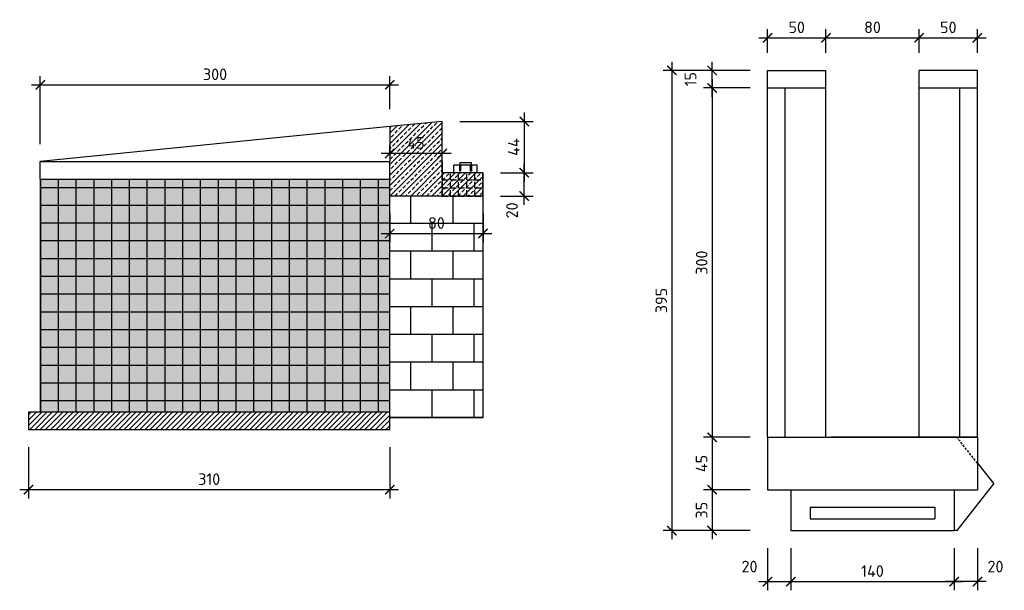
# Model space of a CAD drawing. Header units: millimetres. Extents: x 50975 to 116025, y -42779 to -16535.
# Tile 22 of 28: x 63883 to 64728, y -19160 to -18670. Entities that reach past the tile are written whole.
import ezdxf
from ezdxf import colors
from ezdxf.entities.mleader import LeaderData, LeaderLine
from ezdxf.math import Vec2, Vec3

# ---------------------------------------------------------------- set-up
doc = ezdxf.new("R2010")
doc.units = ezdxf.units.MM
doc.header["$LTSCALE"] = 40
doc.header["$PDMODE"] = 35
doc.header["$PDSIZE"] = 10
doc.linetypes.add('DASHED', pattern=[0.75, 0.5, -0.25])
doc.layers.get('0').transparency = 0.4
doc.layers.get('Defpoints').transparency = 0.4
for name, color, linetype in [('K01', 94, 'Continuous'), ('K02', 253, 'Continuous'), ('K025', 161, 'Continuous'), ('Profile', 7, 'Continuous')]:
    doc.layers.add(name, color=color, linetype=linetype)
doc.styles.get("Standard").update_dxf_attribs({"font": 'isocpeur.ttf', "height": 10})
doc.linetypes.add('ZIGZAG', pattern='A,0.00254,-5.08,[131,ltypeshp.shx,S=5.08,R=0,X=-5.08,Y=0],-10.16,[131,ltypeshp.shx,S=5.08,R=180,X=5.08,Y=0],-5.08', length=20.32254)
doc.dimstyles.new('ARCHIC', dxfattribs={"dimtxt": 10, "dimasz": 8, "dimexe": 7.5, "dimexo": 15, "dimgap": 4, "dimtad": 1, "dimdec": 1, "dimrnd": 0.5, "dimtxsty": 'Standard', "dimblk": 'ARCHTICK', "dimcen": 12.5, "dimdle": 7.5, "dimclrd": 94, "dimclre": 94, "dimclrt": 151, "dimazin": 2, "dimtfac": 1, "dimtdec": 1, "dimtmove": 2, "dimatfit": 3, "dimfxl": 7.5, "dimarcsym": 0})

# ---------------------------------------------------------------- blocks, each defined once
blk = doc.blocks.new('c')
at = {"layer": 'Profile'}
for p, q in [((56413.7, -10813.8), (56413.7, -10913.8)), ((56468.7, -10813.8), (56413.7, -10813.8)), ((56418.2, -10896.3), (56418.2, -10831.3)), ((56428.2, -10821.3), (56468.7, -10821.3)), ((56468.7, -10821.3), (56468.7, -10813.8)), ((56413.7, -10913.8), (56468.7, -10913.8)), ((56468.7, -10906.3), (56428.2, -10906.3)), ((56468.7, -10913.8), (56468.7, -10906.3))]:
    blk.add_line(p, q, dxfattribs=at)
for centre, start, end in [((56428.2, -10831.3), 90, 180), ((56428.2, -10896.3), 180, 270)]:
    blk.add_arc(centre, 10, start, end, dxfattribs=at)
blk = doc.blocks.new('_ArchTick')
at = {"color": 0, "linetype": 'ByBlock', "const_width": 0.15}
blk.add_lwpolyline([(-0.5, -0.5), (0.5, 0.5)], dxfattribs=at)
blk = doc.blocks.new('*D316')
at = {"layer": 'Defpoints', "color": 0}
for p in [(63891.08, -19022.1), (64200.82, -19022.1), (64200.82, -19073.49)]:
    blk.add_point(p, dxfattribs=at)
at = {"layer": 'K025', "color": 94, "lineweight": -2}
for p, q in [((63891.08, -19037.1), (63891.08, -19080.99)), ((64200.82, -19037.1), (64200.82, -19080.99)), ((63883.58, -19073.49), (64208.32, -19073.49))]:
    blk.add_line(p, q, dxfattribs=at)
at = {"layer": 'K025', "color": 94, "lineweight": -2, "xscale": 8, "yscale": 8, "zscale": 8, "rotation": 180}
blk.add_blockref('_ArchTick', (63891.08, -19073.49), dxfattribs=at)
at = {"layer": 'K025', "color": 94, "lineweight": -2, "xscale": 8, "yscale": 8, "zscale": 8}
blk.add_blockref('_ArchTick', (64200.82, -19073.49), dxfattribs=at)
at = {"layer": 'K025', "color": 151, "insert": (64045.95, -19064.49), "char_height": 10, "attachment_point": 5}
blk.add_mtext('310', dxfattribs=at)
blk = doc.blocks.new('*D317')
at = {"layer": 'Defpoints', "color": 0}
for p in [(64200.82, -18726.14), (64200.82, -18762.05), (63901.08, -18792.03)]:
    blk.add_point(p, dxfattribs=at)
at = {"layer": 'K025', "color": 94, "lineweight": -2}
for p, q in [((63901.08, -18777.03), (63901.08, -18718.64)), ((64200.82, -18747.05), (64200.82, -18718.64)), ((63893.58, -18726.14), (64208.32, -18726.14))]:
    blk.add_line(p, q, dxfattribs=at)
at = {"layer": 'K025', "color": 94, "lineweight": -2, "xscale": 8, "yscale": 8, "zscale": 8, "rotation": 180}
blk.add_blockref('_ArchTick', (63901.08, -18726.14), dxfattribs=at)
at = {"layer": 'K025', "color": 94, "lineweight": -2, "xscale": 8, "yscale": 8, "zscale": 8}
blk.add_blockref('_ArchTick', (64200.82, -18726.14), dxfattribs=at)
at = {"layer": 'K025', "color": 151, "insert": (64050.95, -18717.14), "char_height": 10, "attachment_point": 5}
blk.add_mtext('300', dxfattribs=at)
blk = doc.blocks.new('*D318')
at = {"layer": 'Defpoints', "color": 0}
for p in [(64200.82, -18821.55), (64280.82, -18821.55), (64280.82, -18853.76)]:
    blk.add_point(p, dxfattribs=at)
at = {"layer": 'K025', "color": 94, "lineweight": -2}
for p, q in [((64200.82, -18836.55), (64200.82, -18861.26)), ((64280.82, -18836.55), (64280.82, -18861.26)), ((64193.32, -18853.76), (64288.32, -18853.76))]:
    blk.add_line(p, q, dxfattribs=at)
at = {"layer": 'K025', "color": 94, "lineweight": -2, "xscale": 8, "yscale": 8, "zscale": 8, "rotation": 180}
blk.add_blockref('_ArchTick', (64200.82, -18853.76), dxfattribs=at)
at = {"layer": 'K025', "color": 94, "lineweight": -2, "xscale": 8, "yscale": 8, "zscale": 8}
blk.add_blockref('_ArchTick', (64280.82, -18853.76), dxfattribs=at)
at = {"layer": 'K025', "color": 151, "insert": (64240.82, -18844.76), "char_height": 10, "attachment_point": 5}
blk.add_mtext('80', dxfattribs=at)
blk = doc.blocks.new('*D319')
at = {"layer": 'Defpoints', "color": 0}
for p in [(64280.82, -18801.55), (64316.15, -18801.55), (64280.82, -18821.55)]:
    blk.add_point(p, dxfattribs=at)
at = {"layer": 'K025', "color": 94, "lineweight": -2}
for p, q in [((64316.15, -18829.05), (64316.15, -18794.05)), ((64295.82, -18801.55), (64323.65, -18801.55)), ((64295.82, -18821.55), (64323.65, -18821.55))]:
    blk.add_line(p, q, dxfattribs=at)
at = {"layer": 'K025', "color": 94, "lineweight": -2, "xscale": 8, "yscale": 8, "zscale": 8}
for p, rotation in [((64316.15, -18801.55), 90), ((64316.15, -18821.55), 270)]:
    blk.add_blockref('_ArchTick', p, dxfattribs=dict(at, rotation=rotation))
at = {"layer": 'K025', "color": 151, "insert": (64305.64, -18833.88), "char_height": 10, "attachment_point": 5, "rotation": 90}
blk.add_mtext('20', dxfattribs=at)
blk = doc.blocks.new('*D320')
at = {"layer": 'Defpoints', "color": 0}
for p in [(64245.82, -18757.55), (64280.82, -18801.55), (64316.15, -18801.55)]:
    blk.add_point(p, dxfattribs=at)
at = {"layer": 'K025', "color": 94, "lineweight": -2}
for p, q in [((64316.15, -18750.05), (64316.15, -18809.05)), ((64260.82, -18757.55), (64323.65, -18757.55)), ((64295.82, -18801.55), (64323.65, -18801.55))]:
    blk.add_line(p, q, dxfattribs=at)
at = {"layer": 'K025', "color": 94, "lineweight": -2, "xscale": 8, "yscale": 8, "zscale": 8}
for p, rotation in [((64316.15, -18757.55), 90), ((64316.15, -18801.55), 270)]:
    blk.add_blockref('_ArchTick', p, dxfattribs=dict(at, rotation=rotation))
at = {"layer": 'K025', "color": 151, "insert": (64307.15, -18779.55), "char_height": 10, "attachment_point": 5, "rotation": 90}
blk.add_mtext('44', dxfattribs=at)
blk = doc.blocks.new('*D321')
at = {"layer": 'Defpoints', "color": 0}
for p in [(64200.82, -18785.07), (64200.82, -18801.55), (64245.82, -18801.55)]:
    blk.add_point(p, dxfattribs=at)
at = {"layer": 'K025', "color": 94, "lineweight": -2}
for p, q in [((64200.82, -18786.55), (64200.82, -18777.57)), ((64245.82, -18786.55), (64245.82, -18777.57)), ((64253.32, -18785.07), (64193.32, -18785.07))]:
    blk.add_line(p, q, dxfattribs=at)
at = {"layer": 'K025', "color": 94, "lineweight": -2, "xscale": 8, "yscale": 8, "zscale": 8, "rotation": 180}
blk.add_blockref('_ArchTick', (64200.82, -18785.07), dxfattribs=at)
at = {"layer": 'K025', "color": 94, "lineweight": -2, "xscale": 8, "yscale": 8, "zscale": 8}
blk.add_blockref('_ArchTick', (64245.82, -18785.07), dxfattribs=at)
at = {"layer": 'K025', "color": 151, "insert": (64223.32, -18776.07), "char_height": 10, "attachment_point": 5}
blk.add_mtext('45', dxfattribs=at)
blk = doc.blocks.new('*D353')
at = {"layer": 'Defpoints', "color": 0}
for p in [(64524.77, -18728.83), (64477.22, -19028.57), (64524.77, -19028.57)]:
    blk.add_point(p, dxfattribs=at)
at = {"layer": 'K025', "color": 94, "lineweight": -2}
for p, q in [((64477.22, -18721.33), (64477.22, -19036.07)), ((64509.77, -18728.83), (64469.72, -18728.83)), ((64509.77, -19028.57), (64469.72, -19028.57))]:
    blk.add_line(p, q, dxfattribs=at)
at = {"layer": 'K025', "color": 94, "lineweight": -2, "xscale": 8, "yscale": 8, "zscale": 8}
for p, rotation in [((64477.22, -18728.83), 90), ((64477.22, -19028.57), 270)]:
    blk.add_blockref('_ArchTick', p, dxfattribs=dict(at, rotation=rotation))
at = {"layer": 'K025', "color": 151, "insert": (64468.22, -18878.7), "char_height": 10, "attachment_point": 5, "rotation": 90}
blk.add_mtext('300', dxfattribs=at)
blk = doc.blocks.new('*D354')
at = {"layer": 'Defpoints', "color": 0}
for p in [(64477.22, -18713.83), (64524.77, -18713.83), (64524.77, -18728.83)]:
    blk.add_point(p, dxfattribs=at)
at = {"layer": 'K02', "color": 94, "lineweight": -2}
for p, q in [((64477.22, -18736.33), (64477.22, -18706.33)), ((64509.77, -18713.83), (64469.72, -18713.83)), ((64509.77, -18728.83), (64469.72, -18728.83))]:
    blk.add_line(p, q, dxfattribs=at)
at = {"layer": 'K02', "color": 94, "lineweight": -2, "xscale": 8, "yscale": 8, "zscale": 8}
for p, rotation in [((64477.22, -18713.83), 90), ((64477.22, -18728.83), 270)]:
    blk.add_blockref('_ArchTick', p, dxfattribs=dict(at, rotation=rotation))
at = {"layer": 'K02', "color": 151, "insert": (64458.72, -18721.33), "char_height": 10, "attachment_point": 5, "rotation": 90}
blk.add_mtext('15', dxfattribs=at)
blk = doc.blocks.new('*D355')
at = {"layer": 'Defpoints', "color": 0}
for p in [(64524.77, -19028.57), (64477.22, -19073.57), (64524.77, -19073.57)]:
    blk.add_point(p, dxfattribs=at)
at = {"layer": 'K02', "color": 94, "lineweight": -2}
for p, q in [((64477.22, -19021.07), (64477.22, -19081.07)), ((64509.77, -19028.57), (64469.72, -19028.57)), ((64509.77, -19073.57), (64469.72, -19073.57))]:
    blk.add_line(p, q, dxfattribs=at)
at = {"layer": 'K02', "color": 94, "lineweight": -2, "xscale": 8, "yscale": 8, "zscale": 8}
for p, rotation in [((64477.22, -19028.57), 90), ((64477.22, -19073.57), 270)]:
    blk.add_blockref('_ArchTick', p, dxfattribs=dict(at, rotation=rotation))
at = {"layer": 'K02', "color": 151, "insert": (64468.22, -19051.07), "char_height": 10, "attachment_point": 5, "rotation": 90}
blk.add_mtext('45', dxfattribs=at)
blk = doc.blocks.new('*D356')
at = {"layer": 'Defpoints', "color": 0}
for p in [(64524.77, -19073.57), (64477.22, -19108.57), (64524.77, -19108.57)]:
    blk.add_point(p, dxfattribs=at)
at = {"layer": 'K02', "color": 94, "lineweight": -2}
for p, q in [((64509.77, -19073.57), (64469.72, -19073.57)), ((64477.22, -19066.07), (64477.22, -19116.07)), ((64509.77, -19108.57), (64469.72, -19108.57))]:
    blk.add_line(p, q, dxfattribs=at)
at = {"layer": 'K02', "color": 94, "lineweight": -2, "xscale": 8, "yscale": 8, "zscale": 8}
for p, rotation in [((64477.22, -19073.57), 90), ((64477.22, -19108.57), 270)]:
    blk.add_blockref('_ArchTick', p, dxfattribs=dict(at, rotation=rotation))
at = {"layer": 'K02', "color": 151, "insert": (64468.22, -19091.07), "char_height": 10, "attachment_point": 5, "rotation": 90}
blk.add_mtext('35', dxfattribs=at)
blk = doc.blocks.new('*D357')
at = {"layer": 'Defpoints', "color": 0}
for p in [(64524.77, -18713.83), (64442.68, -19108.57), (64524.77, -19108.57)]:
    blk.add_point(p, dxfattribs=at)
at = {"layer": 'K02', "color": 94, "lineweight": -2}
for p, q in [((64442.68, -18706.33), (64442.68, -19116.07)), ((64509.77, -18713.83), (64435.18, -18713.83)), ((64509.77, -19108.57), (64435.18, -19108.57))]:
    blk.add_line(p, q, dxfattribs=at)
at = {"layer": 'K02', "color": 94, "lineweight": -2, "xscale": 8, "yscale": 8, "zscale": 8}
for p, rotation in [((64442.68, -18713.83), 90), ((64442.68, -19108.57), 270)]:
    blk.add_blockref('_ArchTick', p, dxfattribs=dict(at, rotation=rotation))
at = {"layer": 'K02', "color": 151, "insert": (64433.68, -18911.2), "char_height": 10, "attachment_point": 5, "rotation": 90}
blk.add_mtext('395', dxfattribs=at)
blk = doc.blocks.new('*D358')
at = {"layer": 'Defpoints', "color": 0}
for p in [(64574.77, -18685.84), (64524.77, -18713.83), (64574.77, -18713.83)]:
    blk.add_point(p, dxfattribs=at)
at = {"layer": 'K02', "color": 94, "lineweight": -2}
for p, q in [((64524.77, -18698.83), (64524.77, -18678.34)), ((64574.77, -18698.83), (64574.77, -18678.34)), ((64517.27, -18685.84), (64582.27, -18685.84))]:
    blk.add_line(p, q, dxfattribs=at)
at = {"layer": 'K02', "color": 94, "lineweight": -2, "xscale": 8, "yscale": 8, "zscale": 8, "rotation": 180}
blk.add_blockref('_ArchTick', (64524.77, -18685.84), dxfattribs=at)
at = {"layer": 'K02', "color": 94, "lineweight": -2, "xscale": 8, "yscale": 8, "zscale": 8}
blk.add_blockref('_ArchTick', (64574.77, -18685.84), dxfattribs=at)
at = {"layer": 'K02', "color": 151, "insert": (64549.77, -18676.84), "char_height": 10, "attachment_point": 5}
blk.add_mtext('50', dxfattribs=at)
blk = doc.blocks.new('*D359')
at = {"layer": 'Defpoints', "color": 0}
for p in [(64654.77, -18685.84), (64574.77, -18713.83), (64654.77, -18713.83)]:
    blk.add_point(p, dxfattribs=at)
at = {"layer": 'K02', "color": 94, "lineweight": -2}
for p, q in [((64574.77, -18698.83), (64574.77, -18678.34)), ((64654.77, -18698.83), (64654.77, -18678.34)), ((64567.27, -18685.84), (64662.27, -18685.84))]:
    blk.add_line(p, q, dxfattribs=at)
at = {"layer": 'K02', "color": 94, "lineweight": -2, "xscale": 8, "yscale": 8, "zscale": 8, "rotation": 180}
blk.add_blockref('_ArchTick', (64574.77, -18685.84), dxfattribs=at)
at = {"layer": 'K02', "color": 94, "lineweight": -2, "xscale": 8, "yscale": 8, "zscale": 8}
blk.add_blockref('_ArchTick', (64654.77, -18685.84), dxfattribs=at)
at = {"layer": 'K02', "color": 151, "insert": (64614.77, -18676.84), "char_height": 10, "attachment_point": 5}
blk.add_mtext('80', dxfattribs=at)
blk = doc.blocks.new('*D360')
at = {"layer": 'Defpoints', "color": 0}
for p in [(64704.77, -18685.84), (64654.77, -18713.83), (64704.77, -18713.83)]:
    blk.add_point(p, dxfattribs=at)
at = {"layer": 'K02', "color": 94, "lineweight": -2}
for p, q in [((64654.77, -18698.83), (64654.77, -18678.34)), ((64704.77, -18698.83), (64704.77, -18678.34)), ((64647.27, -18685.84), (64712.27, -18685.84))]:
    blk.add_line(p, q, dxfattribs=at)
at = {"layer": 'K02', "color": 94, "lineweight": -2, "xscale": 8, "yscale": 8, "zscale": 8, "rotation": 180}
blk.add_blockref('_ArchTick', (64654.77, -18685.84), dxfattribs=at)
at = {"layer": 'K02', "color": 94, "lineweight": -2, "xscale": 8, "yscale": 8, "zscale": 8}
blk.add_blockref('_ArchTick', (64704.77, -18685.84), dxfattribs=at)
at = {"layer": 'K02', "color": 151, "insert": (64679.77, -18676.84), "char_height": 10, "attachment_point": 5}
blk.add_mtext('50', dxfattribs=at)
blk = doc.blocks.new('*D361')
at = {"layer": 'Defpoints', "color": 0}
for p in [(64524.77, -19108.57), (64544.77, -19108.57), (64544.77, -19152.35)]:
    blk.add_point(p, dxfattribs=at)
at = {"layer": 'K02', "color": 94, "lineweight": -2}
for p, q in [((64524.77, -19123.57), (64524.77, -19159.85)), ((64544.77, -19123.57), (64544.77, -19159.85)), ((64517.27, -19152.35), (64552.27, -19152.35))]:
    blk.add_line(p, q, dxfattribs=at)
at = {"layer": 'K02', "color": 94, "lineweight": -2, "xscale": 8, "yscale": 8, "zscale": 8, "rotation": 180}
blk.add_blockref('_ArchTick', (64524.77, -19152.35), dxfattribs=at)
at = {"layer": 'K02', "color": 94, "lineweight": -2, "xscale": 8, "yscale": 8, "zscale": 8}
blk.add_blockref('_ArchTick', (64544.77, -19152.35), dxfattribs=at)
at = {"layer": 'K02', "color": 151, "insert": (64509.32, -19139.46), "char_height": 10, "attachment_point": 5}
blk.add_mtext('20', dxfattribs=at)
blk = doc.blocks.new('*D362')
at = {"layer": 'Defpoints', "color": 0}
for p in [(64544.77, -19108.57), (64684.77, -19108.57), (64684.77, -19152.35)]:
    blk.add_point(p, dxfattribs=at)
at = {"layer": 'K02', "color": 94, "lineweight": -2}
for p, q in [((64544.77, -19123.57), (64544.77, -19159.85)), ((64684.77, -19123.57), (64684.77, -19159.85)), ((64537.27, -19152.35), (64692.27, -19152.35))]:
    blk.add_line(p, q, dxfattribs=at)
at = {"layer": 'K02', "color": 94, "lineweight": -2, "xscale": 8, "yscale": 8, "zscale": 8, "rotation": 180}
blk.add_blockref('_ArchTick', (64544.77, -19152.35), dxfattribs=at)
at = {"layer": 'K02', "color": 94, "lineweight": -2, "xscale": 8, "yscale": 8, "zscale": 8}
blk.add_blockref('_ArchTick', (64684.77, -19152.35), dxfattribs=at)
at = {"layer": 'K02', "color": 151, "insert": (64614.77, -19143.35), "char_height": 10, "attachment_point": 5}
blk.add_mtext('140', dxfattribs=at)
blk = doc.blocks.new('*D363')
at = {"layer": 'Defpoints', "color": 0}
for p in [(64684.77, -19108.57), (64704.77, -19108.57), (64684.77, -19152.35)]:
    blk.add_point(p, dxfattribs=at)
at = {"layer": 'K02', "color": 94, "lineweight": -2}
for p, q in [((64684.77, -19123.57), (64684.77, -19159.85)), ((64704.77, -19123.57), (64704.77, -19159.85)), ((64712.27, -19152.35), (64677.27, -19152.35))]:
    blk.add_line(p, q, dxfattribs=at)
at = {"layer": 'K02', "color": 94, "lineweight": -2, "xscale": 8, "yscale": 8, "zscale": 8, "rotation": 180}
blk.add_blockref('_ArchTick', (64684.77, -19152.35), dxfattribs=at)
at = {"layer": 'K02', "color": 94, "lineweight": -2, "xscale": 8, "yscale": 8, "zscale": 8}
blk.add_blockref('_ArchTick', (64704.77, -19152.35), dxfattribs=at)
at = {"layer": 'K02', "color": 151, "insert": (64720.22, -19139.46), "char_height": 10, "attachment_point": 5}
blk.add_mtext('20', dxfattribs=at)

msp = doc.modelspace()

# ---------------------------------------------------------------- hatches: boundary and pattern name
at = {"layer": 'K01'}
h = msp.add_hatch(dxfattribs=at)
h.set_pattern_fill('ANSI33', color=256)
h.set_pattern_definition([(45, (64200.821, -18821.5545), (-4.49013, 4.49013), []), (45, (64205.311, -18821.5545), (-4.49013, 4.49013), [3.175, -1.5875])])
h.paths.add_polyline_path([(64200.82, -18821.55), (64200.82, -18791.55), (64200.82, -18762.05), (64245.82, -18757.55), (64245.82, -18801.55), (64280.82, -18801.55), (64280.82, -18821.55)])
h = msp.add_hatch(dxfattribs=at)
h.set_pattern_fill('APPIANRN', color=256, scale=0.15)
h.set_pattern_definition([(0, (64200.82, -19011.554), (0, 23.8125), []), (90, (64200.821, -19011.554), (-18.0975, 23.8125), [23.8125, -23.8125])])
h.paths.add_polyline_path([(64270.82, -18793.1), (64270.82, -18794.7), (64260.82, -18794.7), (64260.82, -18793.1), (64265.02, -18793.1), (64265.02, -18792.55), (64255.82, -18792.55), (64255.82, -18791.55), (64275.82, -18791.55), (64275.82, -18792.55), (64266.62, -18792.55), (64266.62, -18793.1)])
h.paths.add_polyline_path([(64280.82, -19011.55), (64200.82, -19011.55), (64200.82, -18821.55), (64280.82, -18821.55)])
h = msp.add_hatch(dxfattribs=at)
h.set_pattern_fill('ANGLE', color=256)
h.set_pattern_definition([(0, (64245.821, -18821.5545), (0, 6.985), [5.08, -1.905]), (90, (64245.821, -18821.5545), (-6.985, 4e-16), [5.08, -1.905])])
h.paths.add_polyline_path([(64245.82, -18821.55), (64280.82, -18821.55), (64280.82, -18801.55), (64245.82, -18801.55)])
h = msp.add_hatch(dxfattribs=at)
h.set_pattern_fill('GRAVL1', color=256)
h.set_pattern_definition([(228.0128, (70226.8003, -22163.0451), (-203.1999551, -228.6000341), [3.417214, -338.304835]), (184.9697, (70224.5143, -22165.5851), (304.80002671, 25.3997792), [5.86405, -580.540495]), (132.5104, (70218.6723, -22166.0931), (253.99976425, -279.4002203), [4.134815, -409.34721]), (267.2737, (70208.7663, -22172.4431), (25.39989885, 508.0000075), [5.340045, -528.66437]), (292.8337, (70208.5123, -22177.7771), (-127.0002516, 304.79990886), [5.23634, -518.39807]), (357.2737, (70210.5443, -22182.6031), (-508.0000075, 25.39989885), [5.340045, -528.66437]), (37.6942, (70215.8783, -22182.8571), (-330.20018658, -253.99975629), [7.06194, -699.131165]), (72.2553, (70221.4663, -22178.5391), (177.80027337, 558.79990427), [6.667195, -660.05255]), (121.4296, (70223.4983, -22172.1891), (-203.20020915, 330.19987393), [5.35813, -530.455454]), (175.2364, (70220.7043, -22167.617), (279.40002404, -25.3997849), [6.11713, -299.73938]), (222.3974, (70214.6083, -22167.1091), (-304.80018672, -279.39979888), [7.91078, -783.167725]), (138.8141, (70233.9123, -22172.697), (-177.80007485, 152.39993176), [2.700045, -267.30564]), (171.4692, (70231.8803, -22170.9191), (330.19995643, -50.80020092), [5.13682, -508.54638]), (225, (70226.8, -22170.157), (4e-15, -25.40001), [3.59209, -32.32892]), (203.1986, (70225.0223, -22167.109), (126.9999932, 50.8000337), [1.93441, -191.50622]), (291.8014, (70223.2443, -22167.871), (-25.3999977, 76.200007), [2.73566, -134.047535]), (30.9638, (70224.2603, -22170.411), (76.1999498, 50.800063), [4.4432, -143.66298]), (161.5651, (70228.07, -22168.125), (50.800011, -25.399959), [3.21287, -77.10899]), (16.3895, (70208.5123, -22167.8711), (254.00005584, 76.19981483), [4.50088, -445.58826]), (70.3462, (70212.8303, -22166.6011), (-101.5998793, -279.40005424), [3.77599, -373.82216]), (293.1986, (70228.0703, -22163.045), (-50.8000337, 126.9999932), [3.8688, -189.57183]), (343.6105, (70229.5943, -22166.6011), (-254.00005584, 76.19981483), [4.50088, -445.58826]), (339.444, (70208.5123, -22183.619), (-127.0000469, 50.7998983), [4.34035, -212.67735]), (294.7751, (70212.5763, -22185.1431), (-126.9998016, 279.4000869), [3.63672, -360.03593]), (66.8014, (70228.3243, -22188.445), (50.8000337, 126.9999932), [3.8688, -189.57183]), (17.354, (70229.8483, -22184.8891), (-330.2000513, -101.59986036), [4.25783, -421.52377]), (69.444, (70215.8783, -22188.445), (-50.7998983, -127.0000469), [2.17018, -214.847526]), (101.3099, (70226.8003, -22188.445), (-25.39994, 101.600019), [1.29515, -128.21994]), (165.9638, (70226.546, -22187.175), (76.200014, -25.3999507), [5.23634, -99.49053]), (186.009, (70221.4663, -22185.9051), (253.99999367, 25.39998266), [4.85267, -480.41364]), (303.6901, (70224.26, -22172.697), (-25.400034, 50.799989), [3.66324, -87.91776]), (353.1572, (70226.2923, -22175.7451), (431.79998388, -50.80020315), [6.39557, -633.1601]), (60.9454, (70232.6423, -22176.507), (-101.6000007, -177.8000098), [2.61508, -258.89392]), (90, (70233.912, -22174.22), (-25.4, 25.4), [1.524, -23.876]), (120.2564, (70220.9583, -22185.1431), (101.59987012, -177.8000624), [3.52867, -349.33941]), (48.0128, (70219.1803, -22182.0951), (203.1999551, 228.6000341), [6.83443, -334.88762]), (0, (70223.752, -22177.015), (25.4, 25.4), [6.604, -18.796]), (325.3048, (70230.3563, -22177.0151), (-253.99985418, 177.8002187), [4.016096, -397.59316]), (254.0546, (70233.6583, -22179.301), (-25.3999972, -101.6000032), [3.69829, -181.2165]), (207.646, (70232.6423, -22182.8571), (-482.5998935, -254.00019591), [6.02145, -596.12464]), (175.4261, (70227.3083, -22185.6511), (-330.20001418, 25.39986795), [6.370295, -630.65848])])
h.paths.add_polyline_path([(63901.08, -19007.1), (64200.82, -19007.1), (64200.82, -18807.1), (63901.08, -18807.1)])
h = msp.add_hatch(dxfattribs=at)
h.set_pattern_fill('ANSI31', color=256)
h.set_pattern_definition([(45, (63801.0793, -19337.3774), (-2.245064, 2.245064), [])])
h.paths.add_polyline_path([(63891.08, -19022.1), (64200.82, -19022.1), (64200.82, -19007.1), (63891.08, -19007.1)])
at = {"layer": 'K02'}
h = msp.add_hatch(dxfattribs=at)
h.set_pattern_fill('CTYSQ6ST', color=256, scale=0.1)
h.set_pattern_definition([(0, (79309.089, -16543.394), (0, 15.24), []), (90, (79309.089, -16543.394), (-15.24, 9e-16), [])])
h.paths.add_polyline_path([(63901.08, -18807.1), (63901.08, -19007.1), (64200.82, -19007.1), (64200.82, -18807.1)])

# ---------------------------------------------------------------- linework, layer by layer
at = {"layer": 'K01', "linetype": 'DASHED', "ltscale": 0.1}
msp.add_line((64704.77, -19050.82), (64687.19, -19028.57), dxfattribs=at)
at = {"layer": 'K025'}
for p, q in [((64524.77, -19028.57), (64524.77, -18713.83)), ((64524.77, -18713.83), (64574.77, -18713.83)), ((64574.77, -19028.57), (64574.77, -18713.83)), ((64654.77, -19028.57), (64654.77, -18713.83)), ((64704.77, -18713.83), (64654.77, -18713.83)), ((64704.77, -19028.57), (64704.77, -18713.83)), ((64524.77, -18728.83), (64574.77, -18728.83)), ((64539.77, -19028.57), (64539.77, -18728.83)), ((64654.77, -18728.83), (64704.77, -18728.83)), ((64689.77, -19028.57), (64689.77, -18728.83)), ((64245.82, -18757.55), (64200.82, -18762.05)), ((64245.82, -18789.82), (64245.82, -18757.55)), ((64245.82, -18801.55), (64245.82, -18757.55)), ((64200.82, -18762.05), (63901.08, -18792.03)), ((64200.82, -18762.05), (64200.82, -18791.55)), ((63901.08, -18807.1), (63901.08, -18792.03)), ((63901.08, -18792.03), (64200.82, -18792.03)), ((64200.82, -19022.1), (64200.82, -18791.55)), ((64245.82, -18791.55), (64245.82, -18801.55)), ((64255.82, -18801.55), (64255.82, -18795.15)), ((64275.82, -18795.15), (64255.82, -18795.15)), ((64270.82, -18793.1), (64260.82, -18793.1)), ((64260.82, -18793.1), (64260.82, -18794.7)), ((64270.82, -18794.7), (64270.82, -18793.1)), ((64275.82, -18801.55), (64275.82, -18795.15)), ((64280.82, -18801.55), (64245.82, -18801.55)), ((64245.82, -18801.55), (64245.82, -18821.55)), ((64280.82, -19011.55), (64280.82, -18801.55)), ((63901.08, -18807.1), (64200.82, -18807.1)), ((63901.08, -18807.1), (63901.08, -19007.1)), ((64200.82, -19007.1), (63891.08, -19007.1)), ((63891.08, -19007.1), (63891.08, -19022.1)), ((64280.82, -19011.55), (64200.82, -19011.55)), ((64200.82, -19022.1), (63891.08, -19022.1)), ((64524.77, -19028.57), (64704.77, -19028.57)), ((64524.77, -19028.57), (64524.77, -19073.57)), ((64687.27, -19028.57), (64579.27, -19028.57)), ((64704.77, -19028.57), (64654.77, -19028.57)), ((64704.77, -19028.57), (64704.77, -19073.57)), ((64704.77, -19050.82), (64718.74, -19068.57)), ((64524.77, -19073.57), (64704.77, -19073.57)), ((64544.77, -19073.57), (64544.77, -19108.57)), ((64684.77, -19073.57), (64684.77, -19108.57)), ((64687.27, -19108.57), (64718.74, -19068.57)), ((64561.27, -19088.57), (64561.27, -19098.57)), ((64561.27, -19088.57), (64668.27, -19088.57)), ((64668.27, -19088.57), (64668.27, -19098.57)), ((64561.27, -19098.57), (64668.27, -19098.57)), ((64544.77, -19108.57), (64684.77, -19108.57)), ((64687.27, -19108.57), (64684.77, -19108.57))]:
    msp.add_line(p, q, dxfattribs=at)
at = {"layer": 'K025', "linetype": 'ZIGZAG', "ltscale": 0.01}
msp.add_line((64280.82, -18821.55), (64200.82, -18821.55), dxfattribs=at)

# ---------------------------------------------------------------- block references
at = {"layer": 'K025', "color": 1, "xscale": -0.1, "yscale": 0.1, "zscale": 0.1, "rotation": 89.9999999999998}
msp.add_blockref('c', (63179.45, -13153.34), dxfattribs=at)

# ---------------------------------------------------------------- dimensions: what is measured, and where the dimension line sits
at = {"layer": 'K02'}
for base, p1, p2, picture, middle in [((64574.77, -18685.84), (64524.77, -18713.83), (64574.77, -18713.83), '*D358', (64549.77, -18676.84)), ((64654.77, -18685.84), (64574.77, -18713.83), (64654.77, -18713.83), '*D359', (64614.77, -18676.84)), ((64704.77, -18685.84), (64654.77, -18713.83), (64704.77, -18713.83), '*D360', (64679.77, -18676.84)), ((64684.77, -19152.35), (64544.77, -19108.57), (64684.77, -19108.57), '*D362', (64614.77, -19143.35))]:
    dim = msp.add_linear_dim(base=base, p1=p1, p2=p2, dimstyle='ARCHIC', dxfattribs=at)
    dim.commit()
    dim.dimension.update_dxf_attribs({"geometry": picture, "text_midpoint": middle})
dim = msp.add_linear_dim(base=(64442.68, -19108.57), p1=(64524.77, -18713.83), p2=(64524.77, -19108.57), angle=90, dimstyle='ARCHIC', override={"dimrnd": 5}, dxfattribs=at)
dim.commit()
dim.dimension.update_dxf_attribs({"geometry": '*D357', "text_midpoint": (64433.68, -18911.2)})
for base, p1, p2, picture, middle in [((64477.22, -18713.83), (64524.77, -18728.83), (64524.77, -18713.83), '*D354', (64458.72, -18721.33)), ((64477.22, -19073.57), (64524.77, -19028.57), (64524.77, -19073.57), '*D355', (64468.22, -19051.07)), ((64477.22, -19108.57), (64524.77, -19073.57), (64524.77, -19108.57), '*D356', (64468.22, -19091.07))]:
    dim = msp.add_linear_dim(base=base, p1=p1, p2=p2, angle=90, dimstyle='ARCHIC', dxfattribs=at)
    dim.commit()
    dim.dimension.update_dxf_attribs({"geometry": picture, "text_midpoint": middle})
dim = msp.add_linear_dim(base=(64544.77, -19152.35), p1=(64524.77, -19108.57), p2=(64544.77, -19108.57), dimstyle='ARCHIC', dxfattribs=at)
dim.commit()
dim.dimension.update_dxf_attribs({"geometry": '*D361', "text_midpoint": (64509.32, -19139.46), "dimtype": 160})
dim = msp.add_linear_dim(base=(64684.77, -19152.35), p1=(64704.77, -19108.57), p2=(64684.77, -19108.57), angle=180, dimstyle='ARCHIC', dxfattribs=at)
dim.commit()
dim.dimension.update_dxf_attribs({"geometry": '*D363', "text_midpoint": (64720.22, -19139.46), "dimtype": 160})
at = {"layer": 'K025', "color": 1}
for base, p1, p2, override, picture, middle in [((64200.82, -18726.14), (63901.08, -18792.03), (64200.82, -18762.05), {"dimlfac": 1, "dimrnd": 5, "dimtfac": 5}, '*D317', (64050.95, -18717.14)), ((64200.82, -19073.49), (63891.08, -19022.1), (64200.82, -19022.1), {"dimrnd": 1}, '*D316', (64045.95, -19064.49))]:
    dim = msp.add_linear_dim(base=base, p1=p1, p2=p2, dimstyle='ARCHIC', override=override, dxfattribs=at)
    dim.commit()
    dim.dimension.update_dxf_attribs({"geometry": picture, "text_midpoint": middle})
at = {"layer": 'K025'}
dim = msp.add_linear_dim(base=(64477.22, -19028.57), p1=(64524.77, -18728.83), p2=(64524.77, -19028.57), angle=90, dimstyle='ARCHIC', override={"dimrnd": 5}, dxfattribs=at)
dim.commit()
dim.dimension.update_dxf_attribs({"geometry": '*D353', "text_midpoint": (64468.22, -18878.7)})
at = {"layer": 'K025', "color": 1}
dim = msp.add_linear_dim(base=(64316.15, -18801.55), p1=(64245.82, -18757.55), p2=(64280.82, -18801.55), angle=90, dimstyle='ARCHIC', dxfattribs=at)
dim.commit()
dim.dimension.update_dxf_attribs({"geometry": '*D320', "text_midpoint": (64307.15, -18779.55)})
for base, p1, p2, picture, middle in [((64200.82, -18785.07), (64245.82, -18801.55), (64200.82, -18801.55), '*D321', (64223.32, -18776.07)), ((64280.82, -18853.76), (64200.82, -18821.55), (64280.82, -18821.55), '*D318', (64240.82, -18844.76))]:
    dim = msp.add_linear_dim(base=base, p1=p1, p2=p2, dimstyle='ARCHIC', dxfattribs=at)
    dim.commit()
    dim.dimension.update_dxf_attribs({"geometry": picture, "text_midpoint": middle})
dim = msp.add_linear_dim(base=(64316.15, -18801.55), p1=(64280.82, -18821.55), p2=(64280.82, -18801.55), angle=90, dimstyle='ARCHIC', dxfattribs=at)
dim.commit()
dim.dimension.update_dxf_attribs({"geometry": '*D319', "text_midpoint": (64305.64, -18833.88), "dimtype": 160})

# ---------------------------------------------------------------- leaders
at = {"layer": 'K01', "linetype": 'ZIGZAG'}
ml = msp.add_multileader_mtext('Standard', dxfattribs=at)
ml.set_content('{\\f@Arial Unicode MS|b0|i0|c238|p34;Część istniejąca}', color=256)
ml.set_leader_properties()
ml.build(insert=Vec2(0, 0))
ml.multileader.update_dxf_attribs({"text_right_attachment_type": 6, "dogleg_length": 0.36, "arrow_head_size": 24, "scale": 3})
ctx = ml.context
ctx.base_point, ctx.scale, ctx.char_height, ctx.arrow_head_size, ctx.landing_gap_size, ctx.plane_origin = Vec3(63340.89, -19043.35), 3, 15, 24, 6, Vec3(63855.92, -18964.92)
ctx.right_attachment = 6
notes = []
notes.append((ctx, [(0, (1, 1, 0), (63326.34, -19043.35), (1, 0), 14.55, [(0, [(63273.92, -18943.97)], 256, [])])]))
ctx.mtext.insert, ctx.mtext.width, ctx.mtext.flow_direction = Vec3(63346.89, -19033.66), 216.1592, 5
for ctx, leaders in notes:
    for number, flags, end, landing, length, lines in leaders:
        leader = LeaderData()
        leader.index, (leader.has_last_leader_line, leader.has_dogleg_vector, leader.attachment_direction) = number, flags
        leader.last_leader_point, leader.dogleg_vector, leader.dogleg_length = Vec3(end), Vec3(landing), length
        for number, points, colour, breaks in lines:
            line = LeaderLine()
            line.index, line.vertices, line.color, line.breaks = number, Vec3.list(points), colors.encode_raw_color(colour), breaks
            leader.lines.append(line)
        ctx.leaders.append(leader)

doc.saveas('drawing.dxf')
